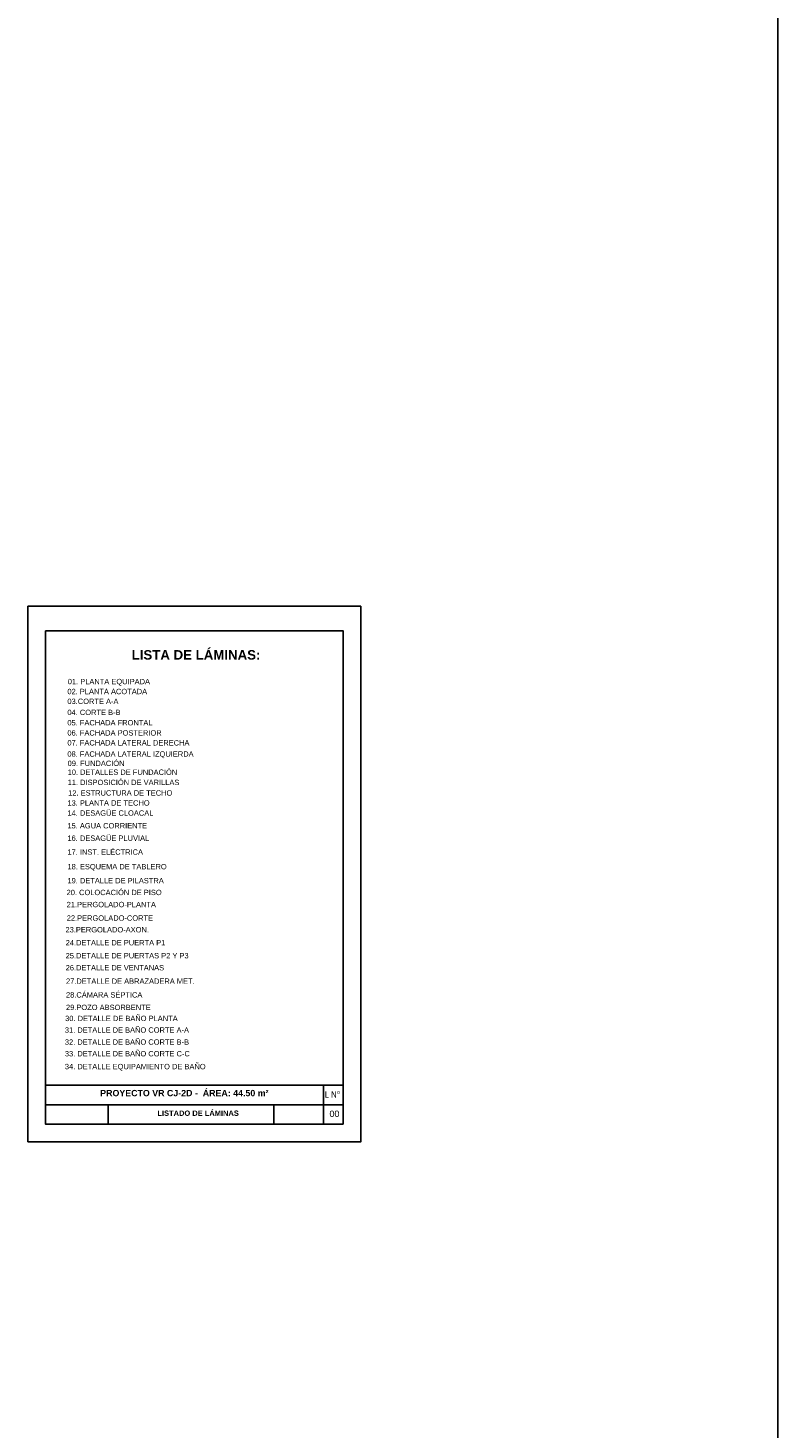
# Model space of a CAD drawing. Header units: millimetres. Extents: x 201 to 840, y 135 to 685.
# Tile 51 of 219: x 287 to 309, y 161 to 201. Entities that reach past the tile are written whole.
import ezdxf

# ---------------------------------------------------------------- set-up
doc = ezdxf.new("R2010")
doc.units = ezdxf.units.MM
for name, color, linetype in [('03', 3, 'Continuous'), ('LAMINA', 6, 'Continuous'), ('TEXT', 4, 'Continuous'), ('TEXTO LAMINA', 2, 'Continuous')]:
    doc.layers.add(name, color=color, linetype=linetype)
doc.styles.add('ARIAL', font='arial.ttf', dxfattribs={"height": 0.06})
doc.styles.add('style10', font='swissel.ttf', dxfattribs={"height": 1.6})
picture_1 = doc.add_image_def('image1.jpg', size_in_pixel=(635, 198))
picture_2 = doc.add_image_def('image2.png', size_in_pixel=(322, 127))
picture_3 = doc.add_image_def('image3.jpg', size_in_pixel=(635, 198))
picture_4 = doc.add_image_def('image4.png', size_in_pixel=(322, 127))

msp = doc.modelspace()

# ---------------------------------------------------------------- linework, layer by layer
msp.add_lwpolyline([(287.3, 169.166), (287.3, 184.413), (296.777, 184.413), (296.777, 169.166)], close=True)
at = {"layer": 'LAMINA', "color": 2}
for p, q in [((296.277, 170.78), (287.8, 170.78)), ((295.718, 169.666), (295.718, 170.78))]:
    msp.add_line(p, q, dxfattribs=at)
at = {"layer": 'LAMINA'}
msp.add_lwpolyline([(296.277, 169.666), (296.277, 183.713), (287.8, 183.713), (287.8, 169.666)], close=True, dxfattribs=at)
at = {"layer": 'LAMINA', "color": 1}
msp.add_lwpolyline([(287.8, 170.223), (296.277, 170.223)], dxfattribs=at)
at = {"layer": 'TEXT', "color": 1, "ltscale": 0.01}
msp.add_line((308.657, 237.766), (308.657, 135.419), dxfattribs=at)
at = {"layer": 'TEXTO LAMINA'}
msp.add_lwpolyline([(294.305, 169.666), (295.718, 169.666), (295.718, 170.223), (294.305, 170.223)], close=True, dxfattribs=at)

# ---------------------------------------------------------------- texts
at = {"layer": 'TEXT', "ltscale": 0.01, "style": 'style10'}
for s, p in [('01. PLANTA EQUIPADA', (288.433, 182.193)), ('02. PLANTA ACOTADA', (288.422, 181.91)), ('03.CORTE A-A', (288.422, 181.631)), ('04. CORTE B-B', (288.422, 181.316)), ('05. FACHADA FRONTAL ', (288.422, 181.021)), ('06. FACHADA POSTERIOR', (288.422, 180.732)), ('07. FACHADA LATERAL DERECHA', (288.422, 180.449)), ('08. FACHADA LATERAL IZQUIERDA', (288.422, 180.13)), ('09. FUNDACIÓN ', (288.429, 179.865)), ('10. DETALLES DE FUNDACIÓN', (288.429, 179.613)), ('11. DISPOSICIÓN DE VARILLAS', (288.429, 179.323)), ('12. ESTRUCTURA DE TECHO', (288.444, 179.022)), ('13. PLANTA DE TECHO', (288.423, 178.738)), ('14. DESAGÜE CLOACAL', (288.423, 178.45)), ('15. AGUA CORRIENTE', (288.423, 178.089)), ('16. DESAGÜE PLUVIAL', (288.423, 177.735)), ('17. INST. ELÉCTRICA', (288.423, 177.34)), ('18. ESQUEMA DE TABLERO', (288.424, 176.924)), ('19. DETALLE DE PILASTRA', (288.423, 176.525)), ('20. COLOCACIÓN DE PISO', (288.399, 176.19)), ('21.PERGOLADO-PLANTA ', (288.401, 175.846)), ('22.PERGOLADO-CORTE', (288.403, 175.461)), ('23.PERGOLADO-AXON.', (288.368, 175.129)), ('24.DETALLE DE PUERTA P1', (288.373, 174.759)), ('25.DETALLE DE PUERTAS P2 Y P3', (288.373, 174.39)), ('26.DETALLE DE VENTANAS', (288.373, 174.047)), ('27.DETALLE DE ABRAZADERA MET.', (288.382, 173.665)), ('28.CÁMARA SÉPTICA', (288.382, 173.275)), ('29.POZO ABSORBENTE', (288.382, 172.918)), ('30. DETALLE DE BAÑO PLANTA', (288.358, 172.604)), ('31. DETALLE DE BAÑO CORTE A-A', (288.35, 172.273)), ('32. DETALLE DE BAÑO CORTE B-B', (288.35, 171.931)), ('33. DETALLE DE BAÑO CORTE C-C', (288.35, 171.6)), ('34. DETALLE EQUIPAMIENTO DE BAÑO', (288.35, 171.234))]:
    msp.add_text(s, height=0.15232, dxfattribs=at).set_placement(p)
at = {"layer": 'TEXTO LAMINA', "color": 4, "style": 'ARIAL'}
msp.add_text('00', height=0.1824, dxfattribs=at).set_placement((295.884, 169.874))
at = {"layer": 'TEXTO LAMINA', "attachment_point": 1, "style": 'ARIAL'}
for s, width, insert, char_height in [('{\\fArial|b1|i0|c0|p34;LISTA DE LÁMINAS:}', 7.2242, (290.252, 183.164), 0.27), ('{\\fArial|b1|i0|c0|p34;PROYECTO VR CJ-2D -  ÁREA: 44.50 m²}', 7.2242, (289.357, 170.645), 0.18), ('{\\fTechnic|b0|i0|c2|p2;L N°}', 0.53992, (295.754, 170.604), 0.18), ('{\\fArial|b1|i0|c0|p34;LISTADO DE LÁMINAS}', 7.2242, (290.985, 170.059), 0.15246)]:
    msp.add_mtext_dynamic_manual_height_columns(s, width=width, gutter_width=12.5, heights=[0], dxfattribs=dict(at, insert=insert, char_height=char_height))

# ---------------------------------------------------------------- pictures from other files: only their frames are drawn
at = {"layer": '03'}
image = msp.add_image(picture_3, insert=(287.8, 169.666), size_in_units=(1.787, 0.557), rotation=0, dxfattribs=at)
image.dxf.flags = 7
image = msp.add_image(picture_3, insert=(287.8, 169.666), size_in_units=(1.787, 0.557), dxfattribs=at)
image.dxf.flags = 7
image = msp.add_image(picture_3, insert=(287.8, 169.666), size_in_units=(1.787, 0.557), dxfattribs=at)
image.dxf.flags = 7
image = msp.add_image(picture_4, insert=(294.305, 169.666), size_in_units=(1.412, 0.557), rotation=0, dxfattribs=at)
image.dxf.flags = 7
image = msp.add_image(picture_4, insert=(294.305, 169.666), size_in_units=(1.412, 0.557), dxfattribs=at)
image.dxf.flags = 7
image = msp.add_image(picture_4, insert=(294.305, 169.666), size_in_units=(1.412, 0.557), dxfattribs=at)
image.dxf.flags = 7
at = {"layer": 'TEXTO LAMINA'}
image = msp.add_image(picture_1, insert=(287.8, 169.666), size_in_units=(1.787, 0.557), rotation=0, dxfattribs=at)
image.dxf.flags = 7
image = msp.add_image(picture_2, insert=(294.305, 169.666), size_in_units=(1.412, 0.557), rotation=0, dxfattribs=at)
image.dxf.flags = 7

doc.saveas('drawing.dxf')
